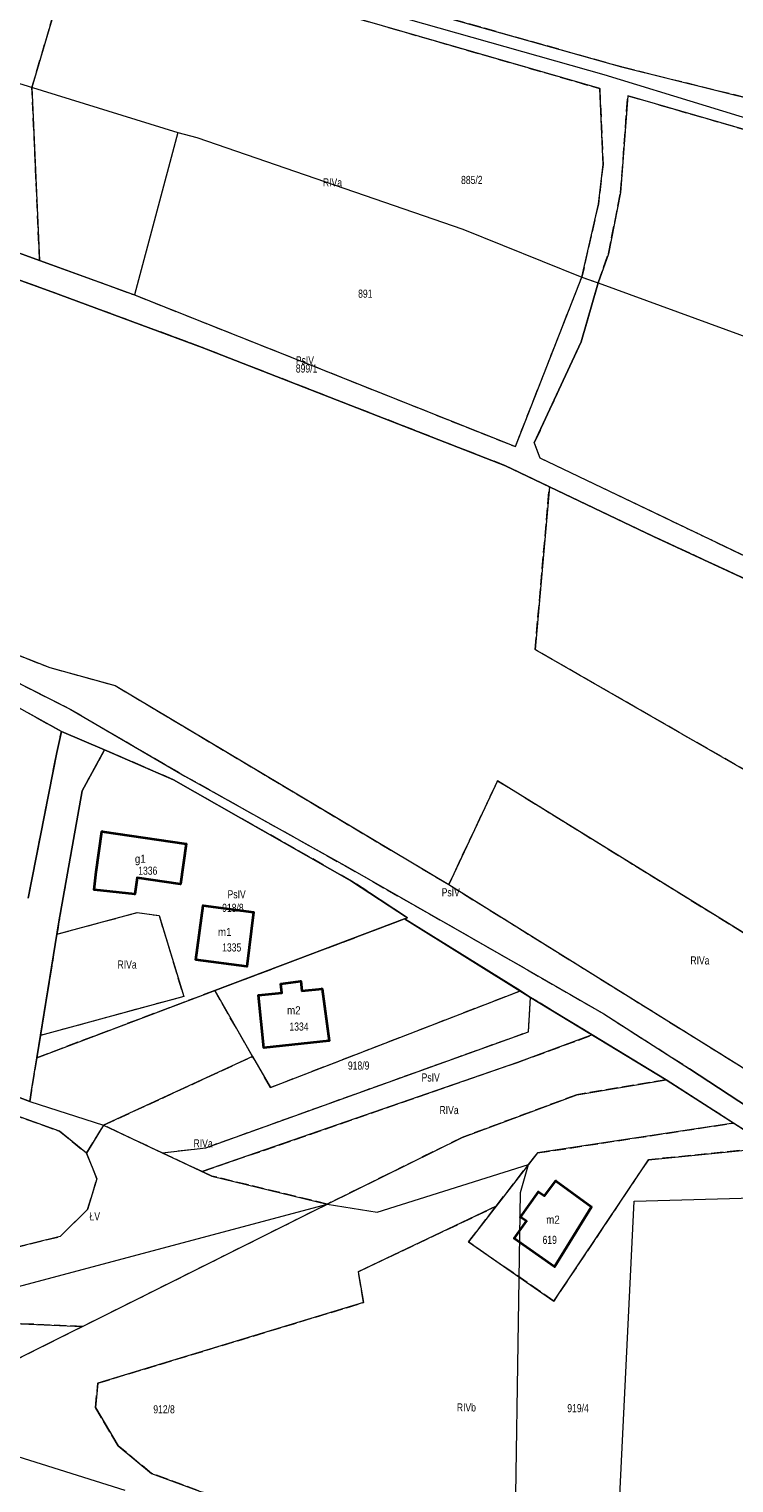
# Model space of a CAD drawing. Header units: metres. Extents: x 7496145 to 7500200, y 5498500 to 5502080.
# Tile 105 of 202: x 7497115 to 7497245, y 5500812 to 5501081. Entities that reach past the tile are written whole.
import ezdxf
from ezdxf.enums import TextEntityAlignment as Align

# ---------------------------------------------------------------- set-up
doc = ezdxf.new("R2010")
doc.units = ezdxf.units.M
doc.header["$MEASUREMENT"] = 0
for name, pattern in [('2.25_0.75', [3, 2.25, -0.75]), ('219-1000', [0]), ('egug-1000', [0])]:
    doc.linetypes.add(name, pattern=pattern)
doc.layers.get('0').update_dxf_attribs({"color": 2, "linetype": 'CONTINUOUS', "lineweight": 5})
for name, color, linetype in [('209-oznaczenie konturu klasyfikacyjnego', 7, 'CONTINUOUS'), ('211-numer działki ewidencyjnej', 7, 'CONTINUOUS'), ('217-kontur klasyfikacyjny', 7, 'CONTINUOUS'), ('218-kontur użytku gruntowego', 7, 'CONTINUOUS'), ('219-działka ewidencyjna', 7, 'CONTINUOUS'), ('312-budynek ewidencyjny', 7, 'CONTINUOUS'), ('312-oznaczenie budynku ewidencyjnego', 7, 'CONTINUOUS'), ('312-oznaczenie budynku ewidencyjnego-Atr117', 7, 'CONTINUOUS'), ('Punkt budynku', 7, 'CONTINUOUS')]:
    doc.layers.add(name, color=color, linetype=linetype)
doc.styles.get("Standard").update_dxf_attribs({"font": 'Working1250', "width": 0.75})

# ---------------------------------------------------------------- blocks, each defined once
blk = doc.blocks.new('PUNKTBUD')
at = {"color": 0}
blk.add_circle((0, 0), 0.09, dxfattribs=at)

msp = doc.modelspace()

# ---------------------------------------------------------------- linework, layer by layer
at = {"layer": '217-kontur klasyfikacyjny', "color": 3, "linetype": '2.25_0.75', "lineweight": 18, "flags": 128}
for points in [[(7497115.08, 5501069.86), (7497123.25, 5501097.62)], [(7497123.25, 5501097.62), (7497219.9, 5501069.67)], [(7497223.89, 5501073.65), (7497160.39, 5501091.61)], [(7497258.33, 5501065.13), (7497223.89, 5501073.65)], [(7497116.49, 5501037.96), (7497115.08, 5501069.86)], [(7497219.9, 5501069.67), (7497220.49, 5501055.67)], [(7497223.74, 5501050.48), (7497225.06, 5501068.35)], [(7497225.06, 5501068.35), (7497257.2, 5501059.04)], [(7497220.49, 5501055.67), (7497219.63, 5501048.35)], [(7497221.48, 5501039.15), (7497223.74, 5501050.48)], [(7497219.63, 5501048.35), (7497216.58, 5501034.87)], [(7497098.28, 5501044.59), (7497116.49, 5501037.96)], [(7497118.75, 5501032.15), (7497095.08, 5501040.69)], [(7497219.59, 5501033.81), (7497221.48, 5501039.15)], [(7497116.49, 5501037.96), (7497134, 5501031.58)], [(7497204.31, 5501003.58), (7497216.58, 5501034.87)], [(7497219.59, 5501033.81), (7497216.43, 5501022.92)], [(7497216.58, 5501034.87), (7497219.59, 5501033.81)], [(7497146.52, 5501021.87), (7497118.75, 5501032.15)], [(7497134, 5501031.58), (7497172.97, 5501016.08)], [(7497216.43, 5501022.92), (7497207.8, 5501004.25)], [(7497202.48, 5501000.05), (7497146.52, 5501021.87)], [(7497172.97, 5501016.08), (7497204.31, 5501003.58)], [(7497207.8, 5501004.25), (7497208.84, 5501001.52)], [(7497208.84, 5501001.52), (7497250.21, 5500981.68)], [(7497210.6, 5500996.17), (7497202.48, 5501000.05)], [(7497207.96, 5500966.1), (7497210.6, 5500996.17)], [(7497229.82, 5500986.99), (7497210.6, 5500996.17)], [(7497250.12, 5500977.58), (7497229.82, 5500986.99)], [(7497097.39, 5500971.05), (7497118.38, 5500962.78)], [(7497289.17, 5500919.45), (7497207.96, 5500966.1)], [(7497107.42, 5500962.54), (7497122.15, 5500955.11)], [(7497118.38, 5500962.78), (7497130.43, 5500959.47)], [(7497130.43, 5500959.47), (7497192.03, 5500922.72)], [(7497120.52, 5500950.97), (7497114.42, 5500954.38)], [(7497122.15, 5500955.11), (7497143.31, 5500942.77)], [(7497119.68, 5500947.11), (7497120.52, 5500950.97)], [(7497114.39, 5500920.21), (7497119.68, 5500947.11)], [(7497128.49, 5500947.62), (7497124.33, 5500940.02)], [(7497141.22, 5500942.06), (7497128.49, 5500947.62)], [(7497143.31, 5500942.77), (7497172.81, 5500926.25)], [(7497124.33, 5500940.02), (7497120.05, 5500915.86)], [(7497174.09, 5500923.38), (7497141.22, 5500942.06)], [(7497192.03, 5500922.72), (7497201.04, 5500941.91)], [(7497201.04, 5500941.91), (7497279.21, 5500893.58)], [(7497172.81, 5500926.25), (7497203.97, 5500908.47)], [(7497179.38, 5500919.9), (7497174.09, 5500923.38)], [(7497192.03, 5500922.72), (7497258.24, 5500881.51)], [(7497184.38, 5500916.6), (7497179.38, 5500919.9)], [(7497119.68, 5500913.57), (7497134.49, 5500917.56)], [(7497120.05, 5500915.86), (7497119.83, 5500914.47)], [(7497134.49, 5500917.56), (7497138.55, 5500917.03)], [(7497138.55, 5500917.03), (7497143.09, 5500902.07)], [(7497164.13, 5500908.95), (7497183.87, 5500916.41)], [(7497183.87, 5500916.41), (7497184.38, 5500916.6)], [(7497020.81, 5500912.95), (7497120.17, 5500877.21)], [(7497119.68, 5500913.57), (7497116.66, 5500894.87)], [(7497119.83, 5500914.47), (7497119.68, 5500913.57)], [(7497148.81, 5500903.16), (7497164.13, 5500908.95)], [(7497203.97, 5500908.47), (7497220.66, 5500898.85)], [(7497148.81, 5500903.16), (7497116, 5500890.76)], [(7497155.82, 5500891.01), (7497148.81, 5500903.16)], [(7497205.23, 5500903.09), (7497159.14, 5500885.25)], [(7497207.13, 5500901.91), (7497205.23, 5500903.09)], [(7497114.68, 5500882.72), (7497064.28, 5500901.83)], [(7497143.09, 5500902.07), (7497116.66, 5500894.87)], [(7497206.72, 5500895.57), (7497207.13, 5500901.91)], [(7497218.51, 5500894.97), (7497207.13, 5500901.91)], [(7497220.66, 5500898.85), (7497236.48, 5500888.74)], [(7497116.66, 5500894.87), (7497116, 5500890.76)], [(7497147.18, 5500874.15), (7497206.72, 5500895.57)], [(7497204.71, 5500889.89), (7497218.51, 5500894.97)], [(7497232.12, 5500886.67), (7497218.51, 5500894.97)], [(7497116, 5500890.76), (7497115.01, 5500884.74)], [(7497128.28, 5500878.3), (7497155.82, 5500891.01)], [(7497146.5, 5500869.75), (7497204.71, 5500889.89)], [(7497159.14, 5500885.25), (7497155.82, 5500891.01)], [(7497236.48, 5500888.74), (7497260, 5500873.28)], [(7497232.12, 5500886.67), (7497215.68, 5500883.94)], [(7497244.59, 5500878.71), (7497232.12, 5500886.67)], [(7497115.01, 5500884.74), (7497114.68, 5500882.72)], [(7497215.68, 5500883.94), (7497194.47, 5500876.05)], [(7497125.18, 5500873.16), (7497128.28, 5500878.3)], [(7497139.12, 5500873.21), (7497128.28, 5500878.3)], [(7497208.41, 5500873.19), (7497244.59, 5500878.71)], [(7497120.17, 5500877.21), (7497125.18, 5500873.16)], [(7497194.47, 5500876.05), (7497169.6, 5500863.75)], [(7497127.08, 5500868.44), (7497125.18, 5500873.16)], [(7497139.12, 5500873.21), (7497147.18, 5500874.15)], [(7497146.5, 5500869.75), (7497139.12, 5500873.21)], [(7497206.74, 5500871.05), (7497208.41, 5500873.19)], [(7497251.63, 5500874.22), (7497228.86, 5500871.94)], [(7497200.77, 5500863.35), (7497206.74, 5500871.05)], [(7497228.86, 5500871.94), (7497211.4, 5500845.85)], [(7497125.36, 5500862.78), (7497127.08, 5500868.44)], [(7497148.26, 5500868.93), (7497146.5, 5500869.75)], [(7497169.6, 5500863.75), (7497148.26, 5500868.93)], [(7497120.27, 5500857.77), (7497125.36, 5500862.78)], [(7497124.42, 5500841.17), (7497169.6, 5500863.75)], [(7497175.32, 5500851.27), (7497200.77, 5500863.35)], [(7497195.66, 5500856.76), (7497200.77, 5500863.35)], [(7497079.81, 5500847.8), (7497120.27, 5500857.77)], [(7497211.4, 5500845.85), (7497195.66, 5500856.76)], [(7497176.3, 5500845.58), (7497175.32, 5500851.27)], [(7497127.23, 5500830.68), (7497176.3, 5500845.58)], [(7497090.3, 5500824.12), (7497124.42, 5500841.17)], [(7497124.42, 5500841.17), (7497090.45, 5500842.66)], [(7497126.81, 5500826.2), (7497127.23, 5500830.68)], [(7497130.98, 5500819.14), (7497126.81, 5500826.2)], [(7497137.15, 5500814.05), (7497130.98, 5500819.14)], [(7497190.89, 5500794.28), (7497137.15, 5500814.05)]]:
    msp.add_lwpolyline(points, dxfattribs=at)
at = {"layer": '218-kontur użytku gruntowego', "color": 3, "linetype": 'egug-1000', "lineweight": 18, "flags": 128}
for points in [[(7497123.25, 5501097.62), (7497115.08, 5501069.86)], [(7497219.9, 5501069.67), (7497123.25, 5501097.62)], [(7497160.39, 5501091.61), (7497223.89, 5501073.65)], [(7497223.89, 5501073.65), (7497258.33, 5501065.13)], [(7497115.08, 5501069.86), (7497116.49, 5501037.96)], [(7497220.49, 5501055.67), (7497219.9, 5501069.67)], [(7497225.06, 5501068.35), (7497223.74, 5501050.48)], [(7497257.2, 5501059.04), (7497225.06, 5501068.35)], [(7497219.63, 5501048.35), (7497220.49, 5501055.67)], [(7497223.74, 5501050.48), (7497221.48, 5501039.15)], [(7497216.58, 5501034.87), (7497219.63, 5501048.35)], [(7497098.28, 5501044.59), (7497116.49, 5501037.96)], [(7497118.75, 5501032.15), (7497095.08, 5501040.69)], [(7497221.48, 5501039.15), (7497219.59, 5501033.81)], [(7497116.49, 5501037.96), (7497134, 5501031.58)], [(7497204.31, 5501003.58), (7497216.58, 5501034.87)], [(7497219.59, 5501033.81), (7497216.43, 5501022.92)], [(7497216.58, 5501034.87), (7497219.59, 5501033.81)], [(7497146.52, 5501021.87), (7497118.75, 5501032.15)], [(7497134, 5501031.58), (7497172.97, 5501016.08)], [(7497216.43, 5501022.92), (7497207.8, 5501004.25)], [(7497202.48, 5501000.05), (7497146.52, 5501021.87)], [(7497172.97, 5501016.08), (7497204.31, 5501003.58)], [(7497207.8, 5501004.25), (7497208.84, 5501001.52)], [(7497208.84, 5501001.52), (7497250.21, 5500981.68)], [(7497210.6, 5500996.17), (7497202.48, 5501000.05)], [(7497210.6, 5500996.17), (7497207.96, 5500966.1)], [(7497229.82, 5500986.99), (7497210.6, 5500996.17)], [(7497250.12, 5500977.58), (7497229.82, 5500986.99)], [(7497097.39, 5500971.05), (7497118.38, 5500962.78)], [(7497207.96, 5500966.1), (7497289.17, 5500919.45)], [(7497107.42, 5500962.54), (7497122.15, 5500955.11)], [(7497118.38, 5500962.78), (7497130.43, 5500959.47)], [(7497130.43, 5500959.47), (7497192.03, 5500922.72)], [(7497120.52, 5500950.97), (7497114.42, 5500954.38)], [(7497122.15, 5500955.11), (7497143.31, 5500942.77)], [(7497120.52, 5500950.97), (7497119.68, 5500947.11)], [(7497128.49, 5500947.62), (7497120.52, 5500950.97)], [(7497119.68, 5500947.11), (7497114.39, 5500920.21)], [(7497128.49, 5500947.62), (7497124.33, 5500940.02)], [(7497141.22, 5500942.06), (7497128.49, 5500947.62)], [(7497143.31, 5500942.77), (7497172.81, 5500926.25)], [(7497124.33, 5500940.02), (7497120.05, 5500915.86)], [(7497174.09, 5500923.38), (7497141.22, 5500942.06)], [(7497201.04, 5500941.91), (7497192.03, 5500922.72)], [(7497279.21, 5500893.58), (7497201.04, 5500941.91)], [(7497172.81, 5500926.25), (7497203.97, 5500908.47)], [(7497179.38, 5500919.9), (7497174.09, 5500923.38)], [(7497192.03, 5500922.72), (7497258.24, 5500881.51)], [(7497184.38, 5500916.6), (7497179.38, 5500919.9)], [(7497119.68, 5500913.57), (7497134.49, 5500917.56)], [(7497120.05, 5500915.86), (7497119.83, 5500914.47)], [(7497134.49, 5500917.56), (7497138.55, 5500917.03)], [(7497138.55, 5500917.03), (7497143.09, 5500902.07)], [(7497183.87, 5500916.41), (7497164.13, 5500908.95)], [(7497183.87, 5500916.41), (7497184.38, 5500916.6)], [(7497195.36, 5500909.25), (7497183.87, 5500916.41)], [(7497120.17, 5500877.21), (7497020.81, 5500912.95)], [(7497119.68, 5500913.57), (7497116.66, 5500894.87)], [(7497119.83, 5500914.47), (7497119.68, 5500913.57)], [(7497164.13, 5500908.95), (7497148.81, 5500903.16)], [(7497205.23, 5500903.09), (7497195.36, 5500909.25)], [(7497203.97, 5500908.47), (7497220.66, 5500898.85)], [(7497116, 5500890.76), (7497148.81, 5500903.16)], [(7497148.81, 5500903.16), (7497155.82, 5500891.01)], [(7497159.14, 5500885.25), (7497205.23, 5500903.09)], [(7497207.13, 5500901.91), (7497205.23, 5500903.09)], [(7497064.28, 5500901.83), (7497114.68, 5500882.72)], [(7497143.09, 5500902.07), (7497116.66, 5500894.87)], [(7497206.72, 5500895.57), (7497207.13, 5500901.91)], [(7497218.51, 5500894.97), (7497207.13, 5500901.91)], [(7497220.66, 5500898.85), (7497236.48, 5500888.74)], [(7497116.66, 5500894.87), (7497116, 5500890.76)], [(7497147.18, 5500874.15), (7497206.72, 5500895.57)], [(7497218.51, 5500894.97), (7497204.71, 5500889.89)], [(7497232.12, 5500886.67), (7497218.51, 5500894.97)], [(7497115.01, 5500884.74), (7497116, 5500890.76)], [(7497155.82, 5500891.01), (7497128.28, 5500878.3)], [(7497204.71, 5500889.89), (7497146.5, 5500869.75)], [(7497155.82, 5500891.01), (7497159.14, 5500885.25)], [(7497236.48, 5500888.74), (7497260, 5500873.28)], [(7497215.68, 5500883.94), (7497232.12, 5500886.67)], [(7497244.59, 5500878.71), (7497232.12, 5500886.67)], [(7497114.68, 5500882.72), (7497115.01, 5500884.74)], [(7497194.47, 5500876.05), (7497215.68, 5500883.94)], [(7497128.28, 5500878.3), (7497125.18, 5500873.16)], [(7497128.28, 5500878.3), (7497139.12, 5500873.21)], [(7497244.59, 5500878.71), (7497208.41, 5500873.19)], [(7497251.63, 5500874.22), (7497244.59, 5500878.71)], [(7497125.18, 5500873.16), (7497120.17, 5500877.21)], [(7497169.6, 5500863.75), (7497194.47, 5500876.05)], [(7497125.18, 5500873.16), (7497127.08, 5500868.44)], [(7497139.12, 5500873.21), (7497147.18, 5500874.15)], [(7497139.12, 5500873.21), (7497146.5, 5500869.75)], [(7497208.41, 5500873.19), (7497206.74, 5500871.05)], [(7497228.86, 5500871.94), (7497251.63, 5500874.22)], [(7497206.74, 5500871.05), (7497200.77, 5500863.35)], [(7497211.4, 5500845.85), (7497228.86, 5500871.94)], [(7497127.08, 5500868.44), (7497125.36, 5500862.78)], [(7497146.5, 5500869.75), (7497148.26, 5500868.93)], [(7497148.26, 5500868.93), (7497169.6, 5500863.75)], [(7497125.36, 5500862.78), (7497120.27, 5500857.77)], [(7497124.42, 5500841.17), (7497169.6, 5500863.75)], [(7497200.77, 5500863.35), (7497175.32, 5500851.27)], [(7497200.77, 5500863.35), (7497195.66, 5500856.76)], [(7497120.27, 5500857.77), (7497079.81, 5500847.8)], [(7497195.66, 5500856.76), (7497211.4, 5500845.85)], [(7497175.32, 5500851.27), (7497176.3, 5500845.58)], [(7497176.3, 5500845.58), (7497127.23, 5500830.68)], [(7497124.42, 5500841.17), (7497090.3, 5500824.12)], [(7497090.45, 5500842.66), (7497124.42, 5500841.17)], [(7497127.23, 5500830.68), (7497126.81, 5500826.2)], [(7497126.81, 5500826.2), (7497130.98, 5500819.14)], [(7497130.98, 5500819.14), (7497137.15, 5500814.05)], [(7497137.15, 5500814.05), (7497190.89, 5500794.28)]]:
    msp.add_lwpolyline(points, dxfattribs=at)
at = {"layer": '219-działka ewidencyjna', "color": 3, "linetype": '219-1000', "lineweight": 18, "flags": 128}
for points in [[(7497154.09, 5501091.13), (7497220.65, 5501072.26)], [(7497064.22, 5501085.59), (7497141.98, 5501061.54)], [(7497220.65, 5501072.26), (7497258.45, 5501060.69)], [(7497141.98, 5501061.54), (7497134, 5501031.58)], [(7497141.98, 5501061.54), (7497145.51, 5501060.62)], [(7497145.51, 5501060.62), (7497194.6, 5501043.73)], [(7497098.28, 5501044.59), (7497134, 5501031.58)], [(7497194.6, 5501043.73), (7497216.58, 5501034.87)], [(7497095.08, 5501040.69), (7497118.75, 5501032.15)], [(7497204.31, 5501003.58), (7497216.58, 5501034.87)], [(7497216.43, 5501022.92), (7497219.59, 5501033.81)], [(7497216.58, 5501034.87), (7497219.59, 5501033.81)], [(7497219.59, 5501033.81), (7497248.87, 5501023.08)], [(7497118.75, 5501032.15), (7497146.52, 5501021.87)], [(7497134, 5501031.58), (7497172.97, 5501016.08)], [(7497207.8, 5501004.25), (7497216.43, 5501022.92)], [(7497146.52, 5501021.87), (7497202.48, 5501000.05)], [(7497172.97, 5501016.08), (7497204.31, 5501003.58)], [(7497207.8, 5501004.25), (7497208.84, 5501001.52)], [(7497208.84, 5501001.52), (7497250.21, 5500981.68)], [(7497202.48, 5501000.05), (7497229.82, 5500986.99)], [(7497229.82, 5500986.99), (7497250.12, 5500977.58)], [(7497096.13, 5500964.58), (7497120.52, 5500950.97)], [(7497107.42, 5500962.54), (7497122.15, 5500955.11)], [(7497122.15, 5500955.11), (7497143.31, 5500942.77)], [(7497119.68, 5500947.11), (7497120.52, 5500950.97)], [(7497120.52, 5500950.97), (7497128.49, 5500947.62)], [(7497114.39, 5500920.21), (7497119.68, 5500947.11)], [(7497124.33, 5500940.02), (7497128.49, 5500947.62)], [(7497128.49, 5500947.62), (7497141.22, 5500942.06)], [(7497143.31, 5500942.77), (7497172.81, 5500926.25)], [(7497120.05, 5500915.86), (7497124.33, 5500940.02)], [(7497141.22, 5500942.06), (7497174.09, 5500923.38)], [(7497172.81, 5500926.25), (7497203.97, 5500908.47)], [(7497174.09, 5500923.38), (7497184.38, 5500916.6)], [(7497116, 5500890.76), (7497183.87, 5500916.41)], [(7497116, 5500890.76), (7497120.05, 5500915.86)], [(7497183.87, 5500916.41), (7497184.38, 5500916.6)], [(7497183.87, 5500916.41), (7497207.13, 5500901.91)], [(7497203.97, 5500908.47), (7497220.66, 5500898.85)], [(7497064.28, 5500901.83), (7497114.68, 5500882.72)], [(7497207.13, 5500901.91), (7497232.12, 5500886.67)], [(7497220.66, 5500898.85), (7497236.48, 5500888.74)], [(7497114.68, 5500882.72), (7497116, 5500890.76)], [(7497260, 5500873.28), (7497236.48, 5500888.74)], [(7497215.68, 5500883.94), (7497232.12, 5500886.67)], [(7497232.12, 5500886.67), (7497258.2, 5500870.02)], [(7497194.47, 5500876.05), (7497215.68, 5500883.94)], [(7497114.68, 5500882.72), (7497128.28, 5500878.3)], [(7497128.28, 5500878.3), (7497148.26, 5500868.93)], [(7497169.6, 5500863.75), (7497194.47, 5500876.05)], [(7497178.83, 5500862.27), (7497206.74, 5500871.05)], [(7497205.26, 5500865.9), (7497206.74, 5500871.05)], [(7497148.26, 5500868.93), (7497169.6, 5500863.75)], [(7497203.98, 5500782.18), (7497205.26, 5500865.9)], [(7497226.25, 5500864.27), (7497257.01, 5500865.14)], [(7497068.21, 5500836.74), (7497169.6, 5500863.75)], [(7497169.6, 5500863.75), (7497178.83, 5500862.27)], [(7497221.52, 5500766.99), (7497226.25, 5500864.27)], [(7497090.3, 5500824.12), (7497132.22, 5500810.94)]]:
    msp.add_lwpolyline(points, dxfattribs=at)
at = {"layer": '312-budynek ewidencyjny', "color": 7, "linetype": 'Continuous', "lineweight": 35, "flags": 128}
for points in [[(7497126.95, 5500925.08), (7497128.01, 5500932.54)], [(7497128.01, 5500932.54), (7497143.57, 5500930.28)], [(7497143.57, 5500930.28), (7497142.51, 5500922.82)], [(7497126.59, 5500921.75), (7497126.95, 5500925.08)], [(7497134.49, 5500923.98), (7497134.05, 5500920.95)], [(7497142.51, 5500922.82), (7497134.49, 5500923.98)], [(7497134.05, 5500920.95), (7497126.59, 5500921.75)], [(7497145.34, 5500908.85), (7497146.68, 5500918.89)], [(7497146.68, 5500918.89), (7497156, 5500917.65)], [(7497156, 5500917.65), (7497154.77, 5500907.59)], [(7497154.77, 5500907.59), (7497145.34, 5500908.85)], [(7497161.05, 5500904.4), (7497164.71, 5500904.91)], [(7497164.71, 5500904.91), (7497164.9, 5500903.13)], [(7497156.9, 5500902.3), (7497161.23, 5500902.75)], [(7497157.9, 5500892.62), (7497156.9, 5500902.3)], [(7497161.23, 5500902.75), (7497161.05, 5500904.4)], [(7497164.9, 5500903.13), (7497168.62, 5500903.51)], [(7497168.62, 5500903.51), (7497169.94, 5500893.87)], [(7497169.94, 5500893.87), (7497157.9, 5500892.62)], [(7497209.67, 5500865.25), (7497211.8, 5500868.05)], [(7497211.8, 5500868.05), (7497218.39, 5500863.27)], [(7497205.23, 5500861.35), (7497208.57, 5500866.03)], [(7497208.57, 5500866.03), (7497209.67, 5500865.25)], [(7497218.39, 5500863.27), (7497211.55, 5500852.18)], [(7497204.1, 5500857.43), (7497206.34, 5500860.57)], [(7497206.34, 5500860.57), (7497205.23, 5500861.35)], [(7497211.55, 5500852.18), (7497204.1, 5500857.43)]]:
    msp.add_lwpolyline(points, dxfattribs=at)

# ---------------------------------------------------------------- block references
at = {"layer": 'Punkt budynku', "color": 5, "linetype": 'Continuous', "lineweight": 13}
for p in [(7497128.01, 5500932.54), (7497143.57, 5500930.28), (7497126.95, 5500925.08), (7497134.49, 5500923.98), (7497126.59, 5500921.75), (7497134.05, 5500920.95), (7497142.51, 5500922.82), (7497146.68, 5500918.89), (7497156, 5500917.65), (7497145.34, 5500908.85), (7497154.77, 5500907.59), (7497164.71, 5500904.91), (7497156.9, 5500902.3), (7497161.05, 5500904.4), (7497161.23, 5500902.75), (7497164.9, 5500903.13), (7497168.62, 5500903.51), (7497157.9, 5500892.62), (7497169.94, 5500893.87), (7497211.8, 5500868.05), (7497208.57, 5500866.03), (7497209.67, 5500865.25), (7497218.39, 5500863.27), (7497205.23, 5500861.35), (7497206.34, 5500860.57), (7497204.1, 5500857.43), (7497211.55, 5500852.18)]:
    msp.add_blockref('PUNKTBUD', p, dxfattribs=at)

# ---------------------------------------------------------------- texts
at = {"layer": '209-oznaczenie konturu klasyfikacyjnego', "color": 3, "linetype": 'Continuous', "lineweight": 18, "width": 0.79}
for s, p in [('RIVa', (7497168.79, 5501051.6)), ('PsIV', (7497163.79, 5501018.75)), ('PsIV', (7497151.19, 5500920.19)), ('PsIV', (7497190.71, 5500920.55)), ('RIVa', (7497130.88, 5500907.22)), ('RIVa', (7497236.62, 5500907.98)), ('PsIV', (7497187.01, 5500886.38)), ('RIVa', (7497190.31, 5500880.36)), ('RIVa', (7497144.91, 5500874.21)), ('ŁV', (7497125.71, 5500860.74)), ('RIVb', (7497193.51, 5500825.47))]:
    msp.add_text(s, height=1.5, dxfattribs=at).set_placement(p)
at = {"layer": '211-numer działki ewidencyjnej', "color": 3, "linetype": 'Continuous', "lineweight": 18, "width": 0.79}
for s, p in [('885/2', (7497194.29, 5501053.55)), ('891', (7497175.29, 5501032.56)), ('899/1', (7497163.79, 5501018.75)), ('918/8', (7497150.19, 5500919.19)), ('918/9', (7497173.4, 5500890.08)), ('912/8', (7497137.48, 5500826.62)), ('919/4', (7497213.9, 5500826.83))]:
    msp.add_text(s, height=1.5, dxfattribs=at).set_placement(p, align=Align.TOP_LEFT)
at = {"layer": '312-oznaczenie budynku ewidencyjnego', "color": 7, "linetype": 'Continuous', "lineweight": 18, "width": 0.79}
for s, p in [('1336', (7497134.7, 5500926.05)), ('1335', (7497150.19, 5500911.88)), ('1334', (7497162.61, 5500897.27)), ('619', (7497209.33, 5500857.9))]:
    msp.add_text(s, height=1.5, dxfattribs=at).set_placement(p, align=Align.TOP_LEFT)
at = {"layer": '312-oznaczenie budynku ewidencyjnego-Atr117', "color": 7, "width": 0.9}
for s, p in [('g1', (7497135.08, 5500926.75)), ('m1', (7497150.67, 5500913.24)), ('m2', (7497163.42, 5500898.77)), ('m2', (7497211.25, 5500860.12))]:
    msp.add_text(s, height=1.5, dxfattribs=at).set_placement(p, align=Align.CENTER)

doc.saveas('drawing.dxf')
